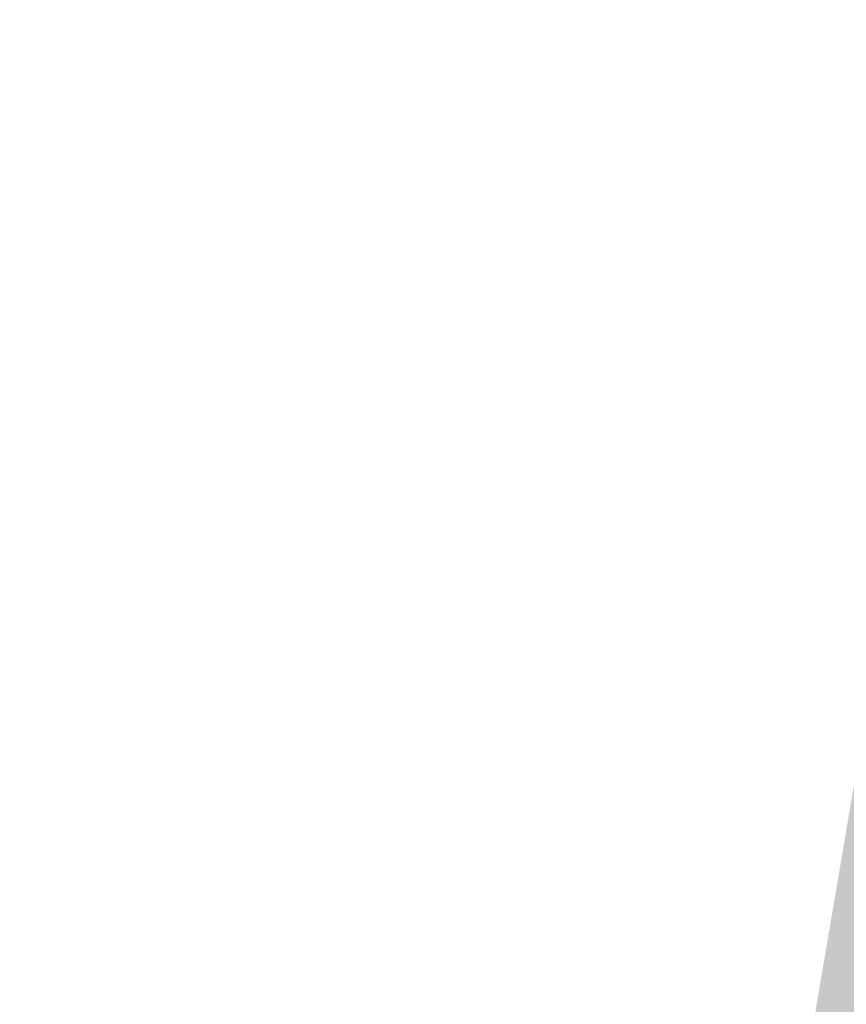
# Model space of a CAD drawing. Header units: inches. Extents: x -433 to 341, y -109 to 237.
# Tile 125 of 256: x -354.26 to -349.32, y 40.33 to 46.22. Entities that reach past the tile are written whole.
import ezdxf

# ---------------------------------------------------------------- set-up
doc = ezdxf.new("R2010")
doc.units = ezdxf.units.IN
doc.header["$MEASUREMENT"] = 0
doc.layers.add('1_mata', color=7, linetype='Continuous', lineweight=5)
doc.layers.add('1_trawa', color=82, linetype='Continuous', lineweight=5)
picture_1 = doc.add_image_def('image1.jpg', size_in_pixel=(9921, 7015))

msp = doc.modelspace()

# ---------------------------------------------------------------- hatches: boundary and pattern name
at = {"layer": '1_trawa'}
h = msp.add_hatch(dxfattribs=at)
h.set_pattern_fill('GRASS', color=256, scale=0.5)
h.set_pattern_definition([(90, (-330.8982, 0), (-0.3535534, 0.3535534), [0.09375, -0.6133568]), (45, (-330.8982, 0), (-0.3535534, 0.3535534), [0.09375, -0.40625]), (135, (-330.8982, 0), (-0.3535534, -0.3535534), [0.09375, -0.40625])])
h.paths.add_polyline_path([(-348.534, 46.0021), (-350.5175, 34.3585), (-350.4589, 34.3585), (-350.8046, 32.7514), (-347.0678, 32.1178), (-347.4656, 33.4722), (-344.5872, 34.3177), (-344.4051, 36.9465), (-345.878, 37.2304), (-344.9316, 42.1401), (-341.9859, 41.5722), (-342.9322, 36.6626), (-344.4051, 36.9465), (-344.5872, 34.3177), (-344.5139, 34.0681), (-344.0702, 32.5577), (-341.818, 33.1037), (-338.6447, 33.2189), (-338.8526, 34.7997), (-337.3591, 34.9223), (-335.5616, 43.6288), (-343.3637, 45.1889)])
h.paths.add_polyline_path([(-350.8046, 32.7514), (-351.6667, 28.2246), (-344.9454, 27.0189), (-338.427, 28.8347), (-338.2728, 28.8692), (-338.4126, 30.1563), (-338.5852, 33.2267), (-341.818, 33.1037), (-344.0702, 32.5577), (-342.8962, 28.5609), (-345.7746, 27.7154), (-347.0678, 32.1178)])
h.paths.add_polyline_path([(-338.8049, 12.4075), (-337.7845, 20.6073), (-350.6691, 21.5558), (-350.5378, 24.1561), (-357.276, 24.533), (-357.5885, 18.9399), (-357.0399, 18.9093), (-356.99, 18.9066), (-357.0713, 17.411), (-351.5812, 17.0688), (-351.3207, 19.5543), (-345.1459, 19.2738), (-345.5172, 13.3328)])
h.paths.add_polyline_path([(-357.4947, 20.6175), (-370.0389, 21.1882), (-370.5199, 12.2972), (-360.3926, 11.5827), (-359.9334, 19.1059), (-363.299, 19.3045), (-363.4619, 16.3089), (-365.4589, 16.4175), (-365.5403, 14.9197), (-369.5344, 15.1368), (-369.1499, 19.6496), (-357.5859, 18.9412)])

# ---------------------------------------------------------------- pictures from other files: only their frames are drawn
at = {"layer": '1_mata'}
image = msp.add_image(picture_1, insert=(-284.1864, -108.6544), size_in_units=(210.5211, 148.8565), rotation=90, dxfattribs=dict(at, fade=30))
image.dxf.flags = 7

doc.saveas('drawing.dxf')
